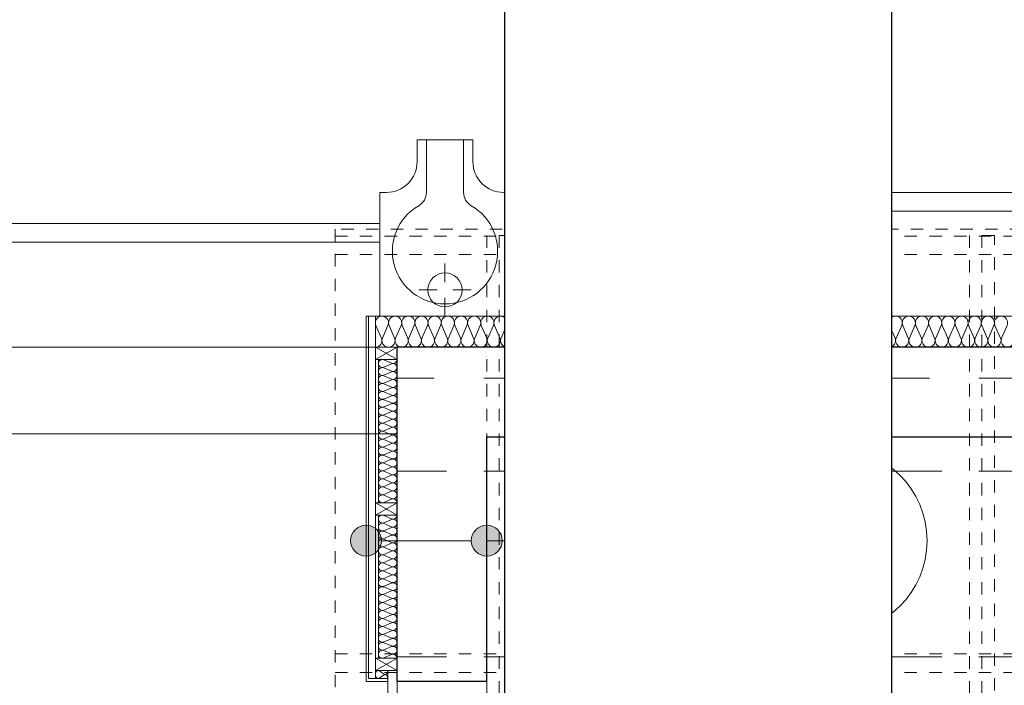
# Model space of a CAD drawing. Header units: inches. Extents: x -515158 to -470211, y -1887 to 84268.
# Tile 9 of 102: x -511017 to -507836, y 11825 to 13976. Entities that reach past the tile are written whole.
import ezdxf

# ---------------------------------------------------------------- set-up
doc = ezdxf.new("R2010")
doc.units = ezdxf.units.IN
doc.header["$MEASUREMENT"] = 0
doc.set_wipeout_variables(frame=1)
for name, pattern in [('Dashed', [564.444447, 282.222223, -282.222223]), ('Hidden Line copy', [80, 40, -40]), ('Przerywana', [320, 160, -160])]:
    doc.linetypes.add(name, pattern=pattern)
for name, color, linetype, lineweight in [('#podkład', 252, 'Continuous', 9), ('Arch drzwi_Nr_Pióra__10', 252, 'Continuous', 18), ('Arch ocieplenie_Nr_Pióra__44', 252, 'Continuous', 9), ('Arch opisy_Nr_Pióra__1', 252, 'Continuous', 25), ('Arch opisy_Nr_Pióra__21', 252, 'Continuous', 9), ('Arch teren_Nr_Pióra__5', 252, 'Continuous', 13), ('Arch teren_Nr_Pióra__9', 252, 'Continuous', 9), ('Arch wykończenie_Nr_Pióra__115', 252, 'Continuous', 13), ('Arch wykończenie_Nr_Pióra__3', 252, 'Continuous', 18), ('Arch wykończenie_Nr_Pióra__9', 252, 'Continuous', 9), ('INWENT DACH_Nr_Pióra__2', 252, 'Continuous', 13), ('INWENT DACH_Nr_Pióra__21', 252, 'Continuous', 9), ('INWENT KONST. DREWNIANA_Nr_Pióra__2', 252, 'Continuous', 13), ('INWENT OPISY_Nr_Pióra__41', 252, 'Continuous', 15), ('INWENT RZĘDNE_Nr_Pióra__21', 252, 'Continuous', 9), ('INWENT.ŚCIANY_Nr_Pióra__1', 252, 'Continuous', 25), ('INWENT.ŚCIANY_Nr_Pióra__21', 252, 'Continuous', 9)]:
    doc.layers.add(name, color=color, linetype=linetype, lineweight=lineweight)
doc.layers.add('_TABELA', color=7, linetype='Continuous')
doc.styles.add('GENERATED_STYLE_3', font='txt')
doc.styles.add('GENERATED_STYLE_7', font='txt')

# ---------------------------------------------------------------- blocks, each defined once
blk = doc.blocks.new('parter')
at = {"layer": 'Arch opisy_Nr_Pióra__21', "linetype": 'Continuous'}
for points in [[(-509848.3, 44422.5), (-509852.1, 44441.7), (-509863, 44457.9), (-509879.2, 44468.7), (-509898.3, 44472.5), (-509917.5, 44468.7), (-509933.7, 44457.9), (-509944.5, 44441.7), (-509948.3, 44422.5), (-509944.5, 44403.4), (-509933.7, 44387.2), (-509917.5, 44376.3), (-509898.3, 44372.5), (-509879.2, 44376.3), (-509863, 44387.2), (-509852.1, 44403.4)], [(-509458.3, 44422.5), (-509462.1, 44441.7), (-509473, 44457.9), (-509489.2, 44468.7), (-509508.3, 44472.5), (-509527.5, 44468.7), (-509543.7, 44457.9), (-509554.5, 44441.7), (-509558.3, 44422.5), (-509554.5, 44403.4), (-509543.7, 44387.2), (-509527.5, 44376.3), (-509508.3, 44372.5), (-509489.2, 44376.3), (-509473, 44387.2), (-509462.1, 44403.4)]]:
    blk.add_hatch(color=252, dxfattribs=at).paths.add_polyline_path(points, flags=0)
at = {"layer": 'INWENT RZĘDNE_Nr_Pióra__21', "linetype": 'Continuous'}
for points in [[(-509136.3, 45340), (-509036.3, 45340), (-509043.9, 45378.3), (-509065.6, 45410.7), (-509098, 45432.4), (-509136.3, 45440)], [(-509136.3, 45340), (-509236.3, 45340), (-509228.7, 45301.7), (-509207, 45269.3), (-509174.6, 45247.6), (-509136.3, 45240)]]:
    blk.add_hatch(color=252, dxfattribs=at).paths.add_polyline_path(points, flags=0)
at = {"layer": 'Arch drzwi_Nr_Pióra__10', "color": 252, "linetype": 'Continuous'}
for q in [(-509798.3, 44002.6), (-509828.3, 43922.6)]:
    blk.add_line((-509828.3, 44002.6), q, dxfattribs=at)
at = {"layer": 'Arch ocieplenie_Nr_Pióra__44', "color": 252, "linetype": 'Continuous'}
for p, q in [((-509866.5, 45117.8), (-509848.8, 45077.4)), ((-509845.3, 45077.4), (-509827.6, 45117.8)), ((-509824, 45117.8), (-509806.3, 45077.4)), ((-509802.7, 45077.4), (-509785, 45117.8)), ((-509781.4, 45117.8), (-509763.7, 45077.4)), ((-509760.1, 45077.4), (-509742.4, 45117.8)), ((-509738.9, 45117.8), (-509721.2, 45077.4)), ((-509717.6, 45077.4), (-509699.9, 45117.8)), ((-509696.3, 45117.8), (-509678.6, 45077.4)), ((-509675, 45077.4), (-509657.3, 45117.8)), ((-509653.7, 45117.8), (-509636, 45077.4)), ((-509632.5, 45077.4), (-509614.7, 45117.8)), ((-509611.2, 45117.8), (-509593.5, 45077.4)), ((-509589.9, 45077.4), (-509572.2, 45117.8)), ((-509568.6, 45117.8), (-509550.9, 45077.4)), ((-509547.3, 45077.4), (-509529.6, 45117.8)), ((-509526.1, 45117.8), (-509508.3, 45077.4)), ((-509504.8, 45077.4), (-509487.1, 45117.8)), ((-509483.5, 45117.8), (-509465.8, 45077.4)), ((-509462.2, 45077.4), (-509444.5, 45117.8)), ((-509440.9, 45117.8), (-509423.2, 45077.4)), ((-509419.6, 45077.4), (-509401.9, 45117.8)), ((-509398.4, 45117.8), (-509380.7, 45077.4)), ((-509377.1, 45077.4), (-509359.4, 45117.8)), ((-509355.8, 45117.8), (-509338.1, 45077.4)), ((-509334.5, 45077.4), (-509316.8, 45117.8)), ((-509313.2, 45117.8), (-509295.5, 45077.4)), ((-509292, 45077.4), (-509274.3, 45117.8)), ((-509270.7, 45117.8), (-509253, 45077.4)), ((-509249.4, 45077.4), (-509231.7, 45117.8)), ((-509228.1, 45117.8), (-509210.4, 45077.4)), ((-509206.8, 45077.4), (-509189.1, 45117.8)), ((-509185.6, 45117.8), (-509167.9, 45077.4)), ((-509164.3, 45077.4), (-509146.6, 45117.8)), ((-509143, 45117.8), (-509125.3, 45077.4)), ((-509121.7, 45077.4), (-509104, 45117.8)), ((-509100.4, 45117.8), (-509082.7, 45077.4)), ((-509079.2, 45077.4), (-509061.5, 45117.8)), ((-509057.9, 45117.8), (-509040.2, 45077.4)), ((-509036.6, 45077.4), (-509018.9, 45117.8)), ((-509015.3, 45117.8), (-508997.6, 45077.4)), ((-508994, 45077.4), (-508976.3, 45117.8)), ((-508972.8, 45117.8), (-508955.1, 45077.4)), ((-508951.5, 45077.4), (-508933.8, 45117.8)), ((-508930.2, 45117.8), (-508912.5, 45077.4)), ((-508908.9, 45077.4), (-508891.2, 45117.8)), ((-508887.6, 45117.8), (-508869.9, 45077.4)), ((-508866.4, 45077.4), (-508848.7, 45117.8)), ((-508845.1, 45117.8), (-508827.4, 45077.4)), ((-508823.8, 45077.4), (-508806.1, 45117.8)), ((-508802.5, 45117.8), (-508784.8, 45077.4)), ((-508781.2, 45077.4), (-508763.5, 45117.8)), ((-508760, 45117.8), (-508742.2, 45077.4)), ((-508738.7, 45077.4), (-508721, 45117.8)), ((-508717.4, 45117.8), (-508699.7, 45077.4)), ((-508696.1, 45077.4), (-508678.4, 45117.8)), ((-508674.8, 45117.8), (-508657.1, 45077.4)), ((-508653.6, 45077.4), (-508635.8, 45117.8)), ((-508632.3, 45117.8), (-508614.6, 45077.4)), ((-508611, 45077.4), (-508593.3, 45117.8)), ((-508589.7, 45117.8), (-508572, 45077.4)), ((-508568.4, 45077.4), (-508550.7, 45117.8)), ((-508547.1, 45117.8), (-508529.4, 45077.4)), ((-508525.9, 45077.4), (-508508.2, 45117.8)), ((-508504.6, 45117.8), (-508486.9, 45077.4)), ((-508483.3, 45077.4), (-508465.6, 45117.8)), ((-508462, 45117.8), (-508444.3, 45077.4)), ((-508440.7, 45077.4), (-508423, 45117.8)), ((-508419.5, 45117.8), (-508401.8, 45077.4)), ((-508398.2, 45077.4), (-508380.5, 45117.8)), ((-508376.9, 45117.8), (-508359.2, 45077.4)), ((-508355.6, 45077.4), (-508337.9, 45117.8)), ((-508334.3, 45117.8), (-508316.6, 45077.4)), ((-508313.1, 45077.4), (-508295.4, 45117.8)), ((-508291.8, 45117.8), (-508274.1, 45077.4)), ((-508270.5, 45077.4), (-508252.8, 45117.8)), ((-508249.2, 45117.8), (-508231.5, 45077.4)), ((-508227.9, 45077.4), (-508210.2, 45117.8)), ((-508206.7, 45117.8), (-508189, 45077.4)), ((-508185.4, 45077.4), (-508167.7, 45117.8)), ((-508164.1, 45117.8), (-508146.4, 45077.4)), ((-508142.8, 45077.4), (-508125.1, 45117.8)), ((-508121.5, 45117.8), (-508103.8, 45077.4)), ((-508100.3, 45077.4), (-508082.6, 45117.8)), ((-508079, 45117.8), (-508061.3, 45077.4)), ((-508057.7, 45077.4), (-508040, 45117.8)), ((-508036.4, 45117.8), (-508018.7, 45077.4)), ((-508015.1, 45077.4), (-507997.4, 45117.8)), ((-507993.9, 45117.8), (-507976.1, 45077.4)), ((-507972.6, 45077.4), (-507954.9, 45117.8)), ((-507951.3, 45117.8), (-507933.6, 45077.4)), ((-507930, 45077.4), (-507912.3, 45117.8)), ((-507908.7, 45117.8), (-507891, 45077.4)), ((-507887.5, 45077.4), (-507869.7, 45117.8)), ((-507866.2, 45117.8), (-507848.5, 45077.4)), ((-507844.9, 45077.4), (-507827.2, 45117.8)), ((-509816.2, 44995.9), (-509840.4, 45006.6)), ((-509840.4, 44983), (-509816.2, 44993.7)), ((-509816.2, 44970.2), (-509840.4, 44980.9)), ((-509840.4, 44957.3), (-509816.2, 44968)), ((-509816.2, 44944.5), (-509840.4, 44955.2)), ((-509840.4, 44931.6), (-509816.2, 44942.3)), ((-509816.2, 44918.8), (-509840.4, 44929.5)), ((-509840.4, 44905.9), (-509816.2, 44916.6)), ((-509816.2, 44893.1), (-509840.4, 44903.8)), ((-509840.4, 44880.2), (-509816.2, 44890.9)), ((-509816.2, 44867.4), (-509840.4, 44878.1)), ((-509840.4, 44854.5), (-509816.2, 44865.2)), ((-509816.2, 44841.7), (-509840.4, 44852.4)), ((-509840.4, 44828.8), (-509816.2, 44839.5)), ((-509816.2, 44816), (-509840.4, 44826.7)), ((-509840.4, 44803.2), (-509816.2, 44813.8)), ((-509816.2, 44790.3), (-509840.4, 44801)), ((-509840.4, 44777.5), (-509816.2, 44788.1)), ((-509816.2, 44764.6), (-509840.4, 44775.3)), ((-509840.4, 44751.8), (-509816.2, 44762.5)), ((-509816.2, 44738.9), (-509840.4, 44749.6)), ((-509840.4, 44726.1), (-509816.2, 44736.8)), ((-509816.2, 44713.2), (-509840.4, 44723.9)), ((-509840.4, 44700.4), (-509816.2, 44711.1)), ((-509816.2, 44687.5), (-509840.4, 44698.2)), ((-509840.4, 44674.7), (-509816.2, 44685.4)), ((-509816.2, 44661.8), (-509840.4, 44672.5)), ((-509840.4, 44649), (-509816.2, 44659.7)), ((-509816.2, 44636.1), (-509840.4, 44646.8)), ((-509840.4, 44623.3), (-509816.2, 44634)), ((-509816.2, 44610.4), (-509840.4, 44621.1)), ((-509840.4, 44597.6), (-509816.2, 44608.3)), ((-509816.2, 44584.8), (-509840.4, 44595.4)), ((-509840.4, 44571.9), (-509816.2, 44582.6)), ((-509816.2, 44559.1), (-509840.4, 44569.7)), ((-509840.4, 44546.2), (-509816.2, 44556.9)), ((-509840.4, 44504.1), (-509816.2, 44493.4)), ((-509816.2, 44491.2), (-509840.4, 44480.5)), ((-509840.4, 44478.4), (-509816.2, 44467.7)), ((-509816.2, 44465.5), (-509840.4, 44454.8)), ((-509840.4, 44452.7), (-509816.2, 44442)), ((-509816.2, 44439.8), (-509840.4, 44429.1)), ((-509840.4, 44427), (-509816.2, 44416.3)), ((-509816.2, 44414.1), (-509840.4, 44403.4)), ((-509840.4, 44401.3), (-509816.2, 44390.6)), ((-509816.2, 44388.4), (-509840.4, 44377.7)), ((-509840.4, 44375.6), (-509816.2, 44364.9)), ((-509816.2, 44362.7), (-509840.4, 44352)), ((-509840.4, 44349.9), (-509816.2, 44339.2)), ((-509816.2, 44337), (-509840.4, 44326.4)), ((-509840.4, 44324.2), (-509816.2, 44313.5)), ((-509816.2, 44311.3), (-509840.4, 44300.7)), ((-509840.4, 44298.5), (-509816.2, 44287.8)), ((-509816.2, 44285.6), (-509840.4, 44275)), ((-509840.4, 44272.8), (-509816.2, 44262.1)), ((-509816.2, 44260), (-509840.4, 44249.3)), ((-509840.4, 44247.1), (-509816.2, 44236.4)), ((-509816.2, 44234.3), (-509840.4, 44223.6)), ((-509840.4, 44221.4), (-509816.2, 44210.7)), ((-509816.2, 44208.6), (-509840.4, 44197.9)), ((-509840.4, 44195.7), (-509816.2, 44185)), ((-509816.2, 44182.9), (-509840.4, 44172.2)), ((-509840.4, 44170), (-509816.2, 44159.3)), ((-509816.2, 44157.2), (-509840.4, 44146.5)), ((-509840.4, 44144.3), (-509816.2, 44133.6)), ((-509816.2, 44131.5), (-509840.4, 44120.8)), ((-509840.4, 44118.6), (-509816.2, 44107.9)), ((-509816.2, 44105.8), (-509840.4, 44095.1)), ((-509840.4, 44092.9), (-509816.2, 44082.3)), ((-509816.2, 44080.1), (-509840.4, 44069.4)), ((-509840.4, 44067.2), (-509816.2, 44056.6)), ((-509816.2, 44054.4), (-509840.4, 44043.7)), ((-509856.4, 44001.6), (-509840.2, 43991.2)), ((-509840.2, 43989.1), (-509856.4, 43978.7))]:
    blk.add_line(p, q, dxfattribs=at)
for centre, major_axis, ratio, start_param, end_param in [((-509847, 45126.4), (21.3, 0), 0.999404, 5.870392, 9.837571), ((-509804.5, 45126.4), (21.3, 0), 0.999404, 5.870392, 9.837571), ((-509761.9, 45126.4), (21.3, 0), 0.999404, 5.870392, 9.837571), ((-509719.4, 45126.4), (21.3, 0), 0.999404, 5.870392, 9.837571), ((-509676.8, 45126.4), (21.3, 0), 0.999404, 5.870392, 9.837571), ((-509634.2, 45126.4), (21.3, 0), 0.999404, 5.870392, 9.837571), ((-509591.7, 45126.4), (21.3, 0), 0.999404, 5.870392, 9.837571), ((-509549.1, 45126.4), (21.3, 0), 0.999404, 5.870392, 9.837571), ((-509506.6, 45126.4), (21.3, 0), 0.999404, 5.870392, 9.837571), ((-509464, 45126.4), (21.3, 0), 0.999404, 5.870392, 9.837571), ((-509421.4, 45126.4), (21.3, 0), 0.999404, 5.870392, 9.837571), ((-509378.9, 45126.4), (21.3, 0), 0.999404, 5.870392, 9.837571), ((-509336.3, 45126.4), (21.3, 0), 0.999404, 5.870392, 9.837571), ((-509293.8, 45126.4), (21.3, 0), 0.999404, 5.870392, 9.837571), ((-509251.2, 45126.4), (21.3, 0), 0.999404, 5.870392, 9.837571), ((-509208.6, 45126.4), (21.3, 0), 0.999404, 5.870392, 9.837571), ((-509166.1, 45126.4), (21.3, 0), 0.999404, 5.870392, 9.837571), ((-509123.5, 45126.4), (21.3, 0), 0.999404, 5.870392, 9.837571), ((-509080.9, 45126.4), (21.3, 0), 0.999404, 5.870392, 9.837571), ((-509038.4, 45126.4), (21.3, 0), 0.999404, 5.870392, 9.837571), ((-508995.8, 45126.4), (21.3, 0), 0.999404, 5.870392, 9.837571), ((-508953.3, 45126.4), (21.3, 0), 0.999404, 5.870392, 9.837571), ((-508910.7, 45126.4), (21.3, 0), 0.999404, 5.870392, 9.837571), ((-508868.1, 45126.4), (21.3, 0), 0.999404, 5.870392, 9.837571), ((-508825.6, 45126.4), (21.3, 0), 0.999404, 5.870392, 9.837571), ((-508783, 45126.4), (21.3, 0), 0.999404, 5.870392, 9.837571), ((-508740.5, 45126.4), (21.3, 0), 0.999404, 5.870392, 9.837571), ((-508697.9, 45126.4), (21.3, 0), 0.999404, 5.870392, 9.837571), ((-508655.3, 45126.4), (21.3, 0), 0.999404, 5.870392, 9.837571), ((-508612.8, 45126.4), (21.3, 0), 0.999404, 5.870392, 9.837571), ((-508570.2, 45126.4), (21.3, 0), 0.999404, 5.870392, 9.837571), ((-508527.7, 45126.4), (21.3, 0), 0.999404, 5.870392, 9.837571), ((-508485.1, 45126.4), (21.3, 0), 0.999404, 5.870392, 9.837571), ((-508442.5, 45126.4), (21.3, 0), 0.999404, 5.870392, 9.837571), ((-508400, 45126.4), (21.3, 0), 0.999404, 5.870392, 9.837571), ((-508357.4, 45126.4), (21.3, 0), 0.999404, 5.870392, 9.837571), ((-508314.9, 45126.4), (21.3, 0), 0.999404, 5.870392, 9.837571), ((-508272.3, 45126.4), (21.3, 0), 0.999404, 5.870392, 9.837571), ((-508229.7, 45126.4), (21.3, 0), 0.999404, 5.870392, 9.837571), ((-508187.2, 45126.4), (21.3, 0), 0.999404, 5.870392, 9.837571), ((-508144.6, 45126.4), (21.3, 0), 0.999404, 5.870392, 9.837571), ((-508102, 45126.4), (21.3, 0), 0.999404, 5.870392, 9.837571), ((-508059.5, 45126.4), (21.3, 0), 0.999404, 5.870392, 9.837571), ((-508016.9, 45126.4), (21.3, 0), 0.999404, 5.870392, 9.837571), ((-507974.4, 45126.4), (21.3, 0), 0.999404, 5.870392, 9.837571), ((-507931.8, 45126.4), (21.3, 0), 0.999404, 5.870392, 9.837571), ((-507889.2, 45126.4), (21.3, 0), 0.999404, 5.870392, 9.837571), ((-507846.7, 45126.4), (21.3, 0), 0.999404, 5.870392, 9.837571), ((-509868.3, 45068.9), (21.3, 0), 0.999404, 4.712389, 6.695979), ((-509825.8, 45068.9), (21.3, 0), 0.999404, 2.7288, 6.695979), ((-509783.2, 45068.9), (21.3, 0), 0.999404, 2.7288, 6.695979), ((-509740.6, 45068.9), (21.3, 0), 0.999404, 2.7288, 6.695979), ((-509698.1, 45068.9), (21.3, 0), 0.999404, 2.7288, 6.695979), ((-509655.5, 45068.9), (21.3, 0), 0.999404, 2.7288, 6.695979), ((-509613, 45068.9), (21.3, 0), 0.999404, 2.7288, 6.695979), ((-509570.4, 45068.9), (21.3, 0), 0.999404, 2.7288, 6.695979), ((-509527.8, 45068.9), (21.3, 0), 0.999404, 2.7288, 6.695979), ((-509485.3, 45068.9), (21.3, 0), 0.999404, 2.7288, 6.695979), ((-509442.7, 45068.9), (21.3, 0), 0.999404, 2.7288, 6.695979), ((-509400.2, 45068.9), (21.3, 0), 0.999404, 2.7288, 6.695979), ((-509357.6, 45068.9), (21.3, 0), 0.999404, 2.7288, 6.695979), ((-509315, 45068.9), (21.3, 0), 0.999404, 2.7288, 6.695979), ((-509272.5, 45068.9), (21.3, 0), 0.999404, 2.7288, 6.695979), ((-509229.9, 45068.9), (21.3, 0), 0.999404, 2.7288, 6.695979), ((-509187.4, 45068.9), (21.3, 0), 0.999404, 2.7288, 6.695979), ((-509144.8, 45068.9), (21.3, 0), 0.999404, 2.7288, 6.695979), ((-509102.2, 45068.9), (21.3, 0), 0.999404, 2.7288, 6.695979), ((-509059.7, 45068.9), (21.3, 0), 0.999404, 2.7288, 6.695979), ((-509017.1, 45068.9), (21.3, 0), 0.999404, 2.7288, 6.695979), ((-508974.5, 45068.9), (21.3, 0), 0.999404, 2.7288, 6.695979), ((-508932, 45068.9), (21.3, 0), 0.999404, 2.7288, 6.695979), ((-508889.4, 45068.9), (21.3, 0), 0.999404, 2.7288, 6.695979), ((-508846.9, 45068.9), (21.3, 0), 0.999404, 2.7288, 6.695979), ((-508804.3, 45068.9), (21.3, 0), 0.999404, 2.7288, 6.695979), ((-508761.7, 45068.9), (21.3, 0), 0.999404, 2.7288, 6.695979), ((-508719.2, 45068.9), (21.3, 0), 0.999404, 2.7288, 6.695979), ((-508676.6, 45068.9), (21.3, 0), 0.999404, 2.7288, 6.695979), ((-508634.1, 45068.9), (21.3, 0), 0.999404, 2.7288, 6.695979), ((-508591.5, 45068.9), (21.3, 0), 0.999404, 2.7288, 6.695979), ((-508548.9, 45068.9), (21.3, 0), 0.999404, 2.7288, 6.695979), ((-508506.4, 45068.9), (21.3, 0), 0.999404, 2.7288, 6.695979), ((-508463.8, 45068.9), (21.3, 0), 0.999404, 2.7288, 6.695979), ((-508421.3, 45068.9), (21.3, 0), 0.999404, 2.7288, 6.695979), ((-508378.7, 45068.9), (21.3, 0), 0.999404, 2.7288, 6.695979), ((-508336.1, 45068.9), (21.3, 0), 0.999404, 2.7288, 6.695979), ((-508293.6, 45068.9), (21.3, 0), 0.999404, 2.7288, 6.695979), ((-508251, 45068.9), (21.3, 0), 0.999404, 2.7288, 6.695979), ((-508208.4, 45068.9), (21.3, 0), 0.999404, 2.7288, 6.695979), ((-508165.9, 45068.9), (21.3, 0), 0.999404, 2.7288, 6.695979), ((-508123.3, 45068.9), (21.3, 0), 0.999404, 2.7288, 6.695979), ((-508080.8, 45068.9), (21.3, 0), 0.999404, 2.7288, 6.695979), ((-508038.2, 45068.9), (21.3, 0), 0.999404, 2.7288, 6.695979), ((-507995.6, 45068.9), (21.3, 0), 0.999404, 2.7288, 6.695979), ((-507953.1, 45068.9), (21.3, 0), 0.999404, 2.7288, 6.695979), ((-507910.5, 45068.9), (21.3, 0), 0.999404, 2.7288, 6.695979), ((-507868, 45068.9), (21.3, 0), 0.999404, 2.7288, 6.695979), ((-507825.4, 45068.9), (21.3, 0), 0.999404, 2.7288, 6.695979), ((-509845.6, 44994.8), (0, 12.8), 0.993264, 5.870392, 9.837571), ((-509811.1, 45007.6), (0, 12.8), 0.993264, 2.7288, 4.712389), ((-509811.1, 44981.9), (0, 12.8), 0.993264, 2.7288, 6.695979), ((-509845.6, 44969.1), (0, 12.8), 0.993264, 5.870392, 9.837571), ((-509845.6, 44943.4), (0, 12.8), 0.993264, 5.870392, 9.837571), ((-509811.1, 44956.2), (0, 12.8), 0.993264, 2.7288, 6.695979), ((-509845.6, 44917.7), (0, 12.8), 0.993264, 5.870392, 9.837571), ((-509811.1, 44930.5), (0, 12.8), 0.993264, 2.7288, 6.695979), ((-509845.6, 44892), (0, 12.8), 0.993264, 5.870392, 9.837571), ((-509811.1, 44904.9), (0, 12.8), 0.993264, 2.7288, 6.695979), ((-509811.1, 44879.2), (0, 12.8), 0.993264, 2.7288, 6.695979), ((-509845.6, 44866.3), (0, 12.8), 0.993264, 5.870392, 9.837571), ((-509811.1, 44853.5), (0, 12.8), 0.993264, 2.7288, 6.695979), ((-509845.6, 44840.6), (0, 12.8), 0.993264, 5.870392, 9.837571), ((-509845.6, 44814.9), (0, 12.8), 0.993264, 5.870392, 9.837571), ((-509811.1, 44827.8), (0, 12.8), 0.993264, 2.7288, 6.695979), ((-509845.6, 44789.2), (0, 12.8), 0.993264, 5.870392, 9.837571), ((-509811.1, 44802.1), (0, 12.8), 0.993264, 2.7288, 6.695979), ((-509845.6, 44763.5), (0, 12.8), 0.993264, 5.870392, 9.837571), ((-509811.1, 44776.4), (0, 12.8), 0.993264, 2.7288, 6.695979), ((-509811.1, 44750.7), (0, 12.8), 0.993264, 2.7288, 6.695979), ((-509845.6, 44737.8), (0, 12.8), 0.993264, 5.870392, 9.837571), ((-509811.1, 44725), (0, 12.8), 0.993264, 2.7288, 6.695979), ((-509845.6, 44712.1), (0, 12.8), 0.993264, 5.870392, 9.837571), ((-509845.6, 44686.5), (0, 12.8), 0.993264, 5.870392, 9.837571), ((-509811.1, 44699.3), (0, 12.8), 0.993264, 2.7288, 6.695979), ((-509845.6, 44660.8), (0, 12.8), 0.993264, 5.870392, 9.837571), ((-509811.1, 44673.6), (0, 12.8), 0.993264, 2.7288, 6.695979), ((-509845.6, 44635.1), (0, 12.8), 0.993264, 5.870392, 9.837571), ((-509811.1, 44647.9), (0, 12.8), 0.993264, 2.7288, 6.695979), ((-509811.1, 44622.2), (0, 12.8), 0.993264, 2.7288, 6.695979), ((-509845.6, 44609.4), (0, 12.8), 0.993264, 5.870392, 9.837571), ((-509811.1, 44596.5), (0, 12.8), 0.993264, 2.7288, 6.695979), ((-509845.6, 44583.7), (0, 12.8), 0.993264, 5.870392, 9.837571), ((-509845.6, 44558), (0, 12.8), 0.993264, 5.870392, 9.837571), ((-509811.1, 44570.8), (0, 12.8), 0.993264, 2.7288, 6.695979), ((-509811.1, 44545.1), (0, 12.8), 0.993264, 4.712389, 6.695979), ((-509845.6, 44492.3), (0, -12.8), 0.993264, 2.728799, 6.695979), ((-509845.6, 44466.6), (0, -12.8), 0.993264, 2.728799, 6.695979), ((-509811.1, 44505.1), (0, -12.8), 0.993264, 5.870392, 7.853982), ((-509811.1, 44479.4), (0, -12.8), 0.993264, 5.870392, 9.837571), ((-509845.6, 44440.9), (0, -12.8), 0.993264, 2.728799, 6.695979), ((-509811.1, 44453.7), (0, -12.8), 0.993264, 5.870392, 9.837571), ((-509845.6, 44415.2), (0, -12.8), 0.993264, 2.728799, 6.695979), ((-509811.1, 44428), (0, -12.8), 0.993264, 5.870392, 9.837571), ((-509811.1, 44402.4), (0, -12.8), 0.993264, 5.870392, 9.837571), ((-509845.6, 44389.5), (0, -12.8), 0.993264, 2.728799, 6.695979), ((-509811.1, 44376.7), (0, -12.8), 0.993264, 5.870392, 9.837571), ((-509845.6, 44363.8), (0, -12.8), 0.993264, 2.728799, 6.695979), ((-509845.6, 44338.1), (0, -12.8), 0.993264, 2.728799, 6.695979), ((-509811.1, 44351), (0, -12.8), 0.993264, 5.870392, 9.837571), ((-509845.6, 44312.4), (0, -12.8), 0.993264, 2.728799, 6.695979), ((-509811.1, 44325.3), (0, -12.8), 0.993264, 5.870392, 9.837571), ((-509845.6, 44286.7), (0, -12.8), 0.993264, 2.728799, 6.695979), ((-509811.1, 44299.6), (0, -12.8), 0.993264, 5.870392, 9.837571), ((-509811.1, 44273.9), (0, -12.8), 0.993264, 5.870392, 9.837571), ((-509845.6, 44261), (0, -12.8), 0.993264, 2.728799, 6.695979), ((-509811.1, 44248.2), (0, -12.8), 0.993264, 5.870392, 9.837571), ((-509845.6, 44235.3), (0, -12.8), 0.993264, 2.728799, 6.695979), ((-509845.6, 44209.6), (0, -12.8), 0.993264, 2.728799, 6.695979), ((-509811.1, 44222.5), (0, -12.8), 0.993264, 5.870392, 9.837571), ((-509845.6, 44184), (0, -12.8), 0.993264, 2.728799, 6.695979), ((-509811.1, 44196.8), (0, -12.8), 0.993264, 5.870392, 9.837571), ((-509845.6, 44158.3), (0, -12.8), 0.993264, 2.728799, 6.695979), ((-509811.1, 44171.1), (0, -12.8), 0.993264, 5.870392, 9.837571), ((-509811.1, 44145.4), (0, -12.8), 0.993264, 5.870392, 9.837571), ((-509845.6, 44132.6), (0, -12.8), 0.993264, 2.728799, 6.695979), ((-509811.1, 44119.7), (0, -12.8), 0.993264, 5.870392, 9.837571), ((-509845.6, 44106.9), (0, -12.8), 0.993264, 2.728799, 6.695979), ((-509845.6, 44081.2), (0, -12.8), 0.993264, 2.728799, 6.695979), ((-509811.1, 44094), (0, -12.8), 0.993264, 5.870392, 9.837571), ((-509845.6, 44055.5), (0, -12.8), 0.993264, 2.728799, 6.695979), ((-509811.1, 44068.3), (0, -12.8), 0.993264, 5.870392, 9.837571), ((-509811.1, 44042.6), (0, -12.8), 0.993264, 1.570796, 3.554385), ((-509859.8, 43990.1), (0, -12.5), 0.680583, 2.728799, 6.695979), ((-509836.8, 44002.6), (0, -12.5), 0.680583, 5.870392, 7.853982), ((-509836.8, 43977.6), (0, -12.5), 0.680583, 1.570796, 3.554385)]:
    blk.add_ellipse(centre, major_axis=major_axis, ratio=ratio, start_param=start_param, end_param=end_param, dxfattribs=at)
at = {"layer": 'Arch opisy_Nr_Pióra__21', "color": 252, "linetype": 'Continuous'}
for p, q in [((-509848.3, 44422.5), (-509558.3, 44422.5)), ((-509508.3, 44422.5), (-508685.7, 44422.5))]:
    blk.add_line(p, q, dxfattribs=at)
for centre, radius in [((-508385.7, 44422.5), 300), ((-509898.3, 44422.5), 50), ((-509508.3, 44422.5), 50)]:
    blk.add_circle(centre, radius, dxfattribs=at)
at = {"layer": 'Arch teren_Nr_Pióra__5', "color": 252, "linetype": 'Continuous'}
for p, q in [((-509433.3, 45547.6), (-502753.3, 45547.6)), ((-509433.3, 45487.6), (-502753.3, 45487.6)), ((-514958.3, 45447.6), (-509853.3, 45447.6)), ((-514898.3, 45387.6), (-509853.3, 45387.6))]:
    blk.add_line(p, q, dxfattribs=at)
at = {"layer": 'Arch teren_Nr_Pióra__9', "color": 252, "linetype": 'Continuous'}
for p, q in [((-509733.3, 45647.6), (-509733.3, 45717.6)), ((-509733.3, 45717.6), (-509553.3, 45717.6)), ((-509703.3, 45548.2), (-509703.3, 45717.6)), ((-509583.3, 45548.2), (-509583.3, 45717.6)), ((-509553.3, 45647.6), (-509553.3, 45717.6)), ((-509853.3, 45547.6), (-509833.3, 45547.6)), ((-509853.3, 45147.6), (-509853.3, 45547.6)), ((-509453.3, 45547.6), (-509433.3, 45547.6)), ((-509433.3, 45147.6), (-509433.3, 45547.6)), ((-509853.3, 45147.6), (-509433.3, 45147.6))]:
    blk.add_line(p, q, dxfattribs=at)
for centre, radius, start, end in [((-509833.3, 45647.6), 100, 270, 0), ((-509453.3, 45647.6), 100, 180, 270), ((-509753.3, 45548.2), 50, 300, 0), ((-509533.3, 45548.2), 50, 180, 240), ((-509643.3, 45357.6), 170, 120, 60)]:
    blk.add_arc(centre, radius, start, end, dxfattribs=at)
at = {"layer": 'Arch wykończenie_Nr_Pióra__115', "color": 252, "linetype": 'Przerywana'}
for p, q in [((-509798.3, 44947.6), (-509798.3, 44647.6)), ((-506798.3, 44947.6), (-509798.3, 44947.6)), ((-509798.3, 44647.6), (-506798.3, 44647.6)), ((-509798.3, 44647.6), (-509798.3, 44047.6)), ((-506798.3, 44647.6), (-509798.3, 44647.6)), ((-509798.3, 44047.6), (-506798.3, 44047.6)), ((-509798.3, 44047.6), (-509798.3, 43447.6)), ((-506798.3, 44047.6), (-509798.3, 44047.6))]:
    blk.add_line(p, q, dxfattribs=at)
at = {"layer": 'Arch wykończenie_Nr_Pióra__3', "color": 252, "linetype": 'Continuous'}
blk.add_line((-506378.3, 45147.6), (-509898.3, 45147.6), dxfattribs=at)
at = {"layer": 'Arch wykończenie_Nr_Pióra__9', "color": 252, "linetype": 'Continuous'}
for p, q in [((-509898.3, 45147.6), (-509868.3, 45147.6)), ((-509898.3, 43967.6), (-509898.3, 45147.6)), ((-509890.3, 43977.6), (-509890.3, 45147.6)), ((-509868.3, 43977.6), (-509868.3, 45147.6)), ((-509798.3, 45047.6), (-509898.3, 45047.6)), ((-509798.3, 45007.6), (-509868.3, 45047.6)), ((-509798.3, 45047.6), (-509868.3, 45007.6)), ((-509868.3, 45047.6), (-509868.3, 45007.6)), ((-509798.3, 45007.6), (-509798.3, 45047.6)), ((-509868.3, 45007.6), (-509798.3, 45007.6)), ((-509858.3, 44545.1), (-509858.3, 45007.6)), ((-509798.3, 44505.1), (-509868.3, 44545.1)), ((-509798.3, 44545.1), (-509868.3, 44505.1)), ((-509868.3, 44545.1), (-509868.3, 44505.1)), ((-509798.3, 44545.1), (-509868.3, 44545.1)), ((-509798.3, 44505.1), (-509798.3, 44545.1)), ((-509868.3, 44505.1), (-509798.3, 44505.1)), ((-509858.3, 44042.6), (-509858.3, 44505.1)), ((-509798.3, 44002.6), (-509868.3, 44042.6)), ((-509798.3, 44042.6), (-509868.3, 44002.6)), ((-509868.3, 44042.6), (-509868.3, 44002.6)), ((-509798.3, 44042.6), (-509868.3, 44042.6)), ((-509798.3, 44002.6), (-509798.3, 44042.6)), ((-509868.3, 44002.6), (-509798.3, 44002.6)), ((-509828.3, 43967.6), (-509898.3, 43967.6)), ((-509828.3, 43977.6), (-509890.3, 43977.6))]:
    blk.add_line(p, q, dxfattribs=at)
at = {"layer": 'INWENT DACH_Nr_Pióra__2', "color": 252, "linetype": 'Hidden Line copy'}
for p, q in [((-509998.3, 45428.9), (-509998.3, 41918.2)), ((-506898.3, 45428.9), (-509998.3, 45428.9))]:
    blk.add_line(p, q, dxfattribs=at)
at = {"layer": 'INWENT DACH_Nr_Pióra__21', "color": 252, "linetype": 'Continuous'}
for p, q in [((-509643.3, 45257.6), (-509643.3, 45317.6)), ((-509668.3, 45232.6), (-509728.3, 45232.6)), ((-509618.3, 45232.6), (-509558.3, 45232.6)), ((-509643.3, 45207.6), (-509643.3, 45147.6))]:
    blk.add_line(p, q, dxfattribs=at)
blk.add_circle((-509643.3, 45232.6), 55, dxfattribs=at)
at = {"layer": 'INWENT KONST. DREWNIANA_Nr_Pióra__2', "color": 252, "linetype": 'Hidden Line copy'}
for p, q in [((-509998.3, 45406.7), (-506898.3, 45406.7)), ((-509428.3, 45408.9), (-509508.3, 45408.9)), ((-509508.3, 45408.9), (-509508.3, 41938.2)), ((-509468.3, 45408.9), (-509468.3, 41938.2)), ((-509428.3, 41938.2), (-509428.3, 45408.9)), ((-508638.3, 45408.9), (-508718.3, 45408.9)), ((-508718.3, 45408.9), (-508718.3, 41938.2)), ((-508678.3, 45408.9), (-508678.3, 41938.2)), ((-508638.3, 41938.2), (-508638.3, 45408.9)), ((-507868.3, 45408.9), (-507948.3, 45408.9)), ((-507948.3, 45408.9), (-507948.3, 41938.2)), ((-507908.3, 45408.9), (-507908.3, 41938.2)), ((-507868.3, 41938.2), (-507868.3, 45408.9)), ((-509998.3, 45346.7), (-506898.3, 45346.7)), ((-509998.3, 44057), (-506898.3, 44057)), ((-509998.3, 43997), (-506898.3, 43997))]:
    blk.add_line(p, q, dxfattribs=at)
at = {"layer": 'INWENT OPISY_Nr_Pióra__41', "color": 252, "linetype": 'Dashed'}
blk.add_line((-508448.3, 46702.6), (-508448.3, 45602.6), dxfattribs=at)
at = {"layer": 'INWENT RZĘDNE_Nr_Pióra__21', "color": 252, "linetype": 'Continuous'}
for p, q in [((-509136.3, 45140), (-509136.3, 45540)), ((-509336.3, 45340), (-508936.3, 45340))]:
    blk.add_line(p, q, dxfattribs=at)
blk.add_circle((-509136.3, 45340), 100, dxfattribs=at)
at = {"layer": 'INWENT.ŚCIANY_Nr_Pióra__1', "color": 252, "linetype": 'Continuous'}
for p, q in [((-509798.3, 43967.6), (-509798.3, 45047.6)), ((-506478.3, 45047.6), (-509798.3, 45047.6)), ((-509508.3, 44757.6), (-506898.3, 44757.6)), ((-509508.3, 43967.6), (-509508.3, 44757.6)), ((-509508.3, 43967.6), (-509798.3, 43967.6))]:
    blk.add_line(p, q, dxfattribs=at)
at = {"layer": 'INWENT.ŚCIANY_Nr_Pióra__21', "color": 252, "linetype": 'Continuous'}
for p, q in [((-509798.3, 45047.6), (-514958.3, 45047.6)), ((-514958.3, 44767.6), (-509798.3, 44767.6))]:
    blk.add_line(p, q, dxfattribs=at)
at = {"layer": 'Arch opisy_Nr_Pióra__1', "color": 252, "linetype": 'Continuous', "style": 'GENERATED_STYLE_7'}
blk.add_text('S3b', height=230, rotation=90, dxfattribs=at).set_placement((-508277.1, 44137.8))
at = {"layer": 'INWENT RZĘDNE_Nr_Pióra__21', "color": 252, "insert": (-509002.2, 45504.3), "char_height": 160, "attachment_point": 7, "style": 'GENERATED_STYLE_3'}
blk.add_mtext('{-0,20}', dxfattribs=at)

msp = doc.modelspace()

# ---------------------------------------------------------------- block references
at = {"layer": '#podkład'}
msp.add_blockref('parter', (0, -32129.9), dxfattribs=at)

# ---------------------------------------------------------------- next in the draw order: wipeouts: each hides what was drawn before it
msp.add_wipeout([(-509451, 18625.2), (-508201, 18320.2), (-508201, 4080.2), (-509451, 3775.2)])

# ---------------------------------------------------------------- next in the draw order: wipeouts: each hides what was drawn before it
msp.add_wipeout([(-509451, 3775.2), (-508201, 4080.2), (-488751, 4080.2), (-488751, 18320.2), (-488451, 18625.2), (-488451, 3775.2)])

# ---------------------------------------------------------------- next in the draw order: linework, layer by layer
at = {"layer": '_TABELA', "color": 7}
msp.add_lwpolyline([(-509451, 18625.2), (-488451, 18625.2), (-509451, 18625.2), (-509451, 3775.2), (-488451, 3775.2), (-488451, 18625.2)], dxfattribs=at)
msp.add_lwpolyline([(-488751, 18320.2), (-508201, 18320.2), (-508201, 4080.2), (-488751, 4080.2)], close=True, dxfattribs=at)

doc.saveas('drawing.dxf')
